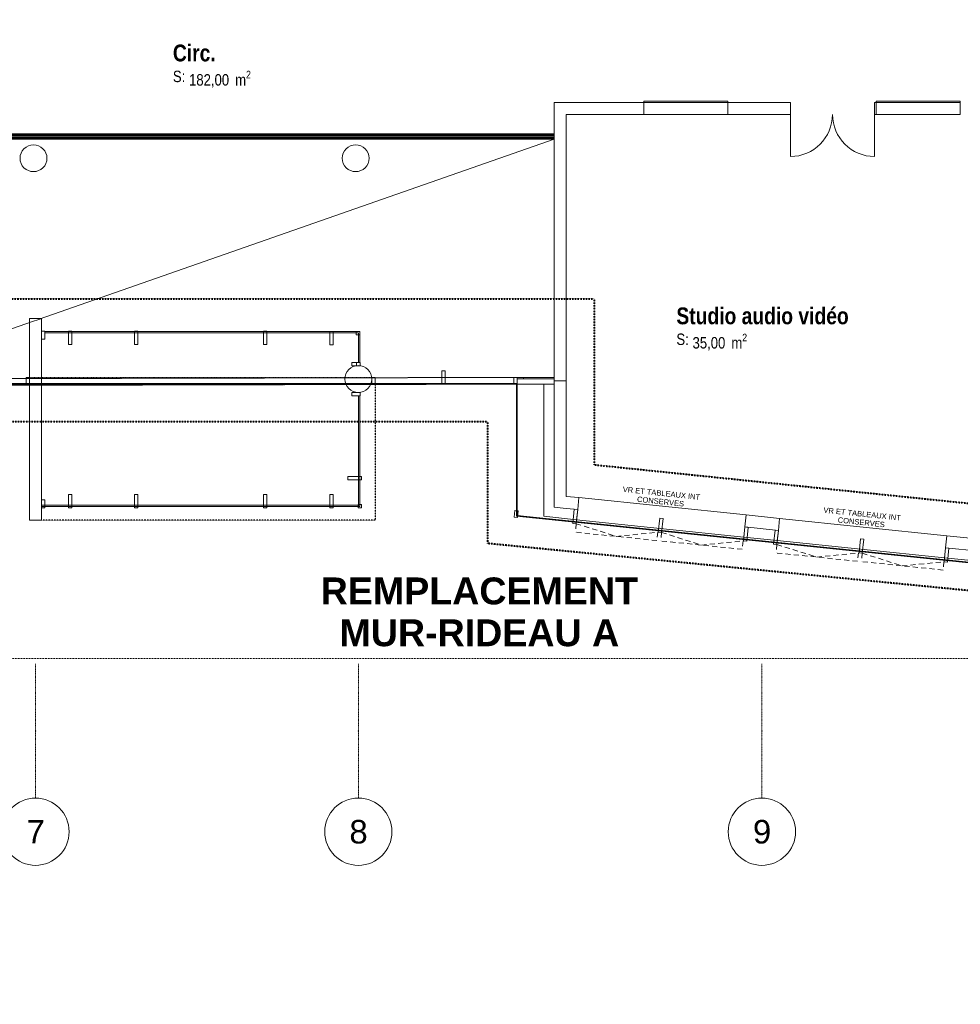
# Model space of a CAD drawing. Header units: millimetres. Extents: x -4899 to 185390, y -49258 to 65493.
# Tile 17 of 40: x 35955 to 49940, y -34614 to -19970. Entities that reach past the tile are written whole.
import ezdxf

# ---------------------------------------------------------------- set-up
doc = ezdxf.new("R2010")
doc.units = ezdxf.units.MM
doc.header["$MEASUREMENT"] = 0
for name, pattern in [('Points tirets', [6.702778, 3.527778, -1.763889, 0, -1.411111]), ('Tirets A', [2.2, 1.1, -1.1]), ('Tirets petits', [125, 75, -50]), ('Traits', [5.644444, 2.822222, -2.822222]), ('Wipeout_Contour', [1000, 0, -1000])]:
    doc.linetypes.add(name, pattern=pattern)
for name, color, linetype in [('1._R+1_1_0', 7, 'Continuous'), ('1._R+1_1_02-01 File _ Axe.Construction', 7, 'Continuous'), ('1._R+1_1_02-04 Mur.Construction', 7, 'Continuous'), ('1._R+1_1_02-05 Poteau.Construction', 7, 'Continuous'), ('1._R+1_1_02-06 Poutre.Construction', 7, 'Continuous'), ('1._R+1_1_02-14 Mur rideau.Construction', 7, 'Continuous'), ('1._R+1_1_06-03 Texte 1000ème 500ème.Texte', 7, 'Continuous'), ('1._R+1_1_08-01 2D Dessin général.2D', 7, 'Continuous'), ('1._R+1_1_08-01 contour hachures', 7, 'Continuous'), ('1._R+1_1_A-AREA-____-OTLN.Modèle IFC', 7, 'Continuous'), ('1._R+1_1_A-FLOR-HRAL-OTLN.Modèle IFC', 7, 'Continuous'), ('1._R+1_1_A-GLAZ-CWMG-OTLN.Modèle IFC', 7, 'Continuous'), ('1._R+1_1_A-WALL-____-OTLN.Modèle IFC', 7, 'Continuous'), ('1._R+1_1_Fenêtres ARCHICAD', 7, 'Continuous'), ('1._R+1_1_Portes ARCHICAD', 7, 'Continuous'), ('1._R+1_1_S-COLS-____-OTLN.Modèle IFC', 7, 'Continuous')]:
    doc.layers.add(name, color=color, linetype=linetype)
doc.styles.add('STYLE_GENERE_1', font='txt')
doc.styles.add('STYLE_GENERE_2', font='txt')
doc.styles.add('STYLE_GENERE_3', font='txt')
doc.styles.add('STYLE_GENERE_4', font='txt')

msp = doc.modelspace()

# ---------------------------------------------------------------- wipeouts: each hides what was drawn before it
at = {"color": 254, "linetype": 'Wipeout_Contour', "lineweight": 0, "ltscale": 496538.322106}
msp.add_wipeout([(101003, 15140), (-4899, 15140), (-4899, -49258), (100952, -49258), (100953, -39236), (101003, -39236)], dxfattribs=at).dxf.layer = '1._R+1_1_0'

# ---------------------------------------------------------------- next in the draw order: linework, layer by layer
at = {"layer": '1._R+1_1_02-01 File _ Axe.Construction', "color": 7, "linetype": 'Points tirets', "lineweight": 5}
for p, q in [((36190, -30547), (36190, -29547)), ((40990, -30547), (40990, -29547)), ((46990, -30547), (46990, -29547)), ((36190, -30547), (36190, -31547)), ((40990, -30547), (40990, -31547)), ((46990, -30547), (46990, -31547))]:
    msp.add_line(p, q, dxfattribs=at)
at = {"layer": '1._R+1_1_02-01 File _ Axe.Construction', "color": 7, "linetype": 'Continuous', "lineweight": 9}
for centre in [(36190, -32047), (40990, -32047), (46990, -32047)]:
    msp.add_circle(centre, 500, dxfattribs=at)
at = {"layer": '1._R+1_1_02-01 File _ Axe.Construction', "color": 7, "linetype": 'Points tirets', "lineweight": 5}
for p in [(36190, -30547), (36190, -30547), (40990, -30547), (40990, -30547), (46990, -30547), (46990, -30547)]:
    msp.add_point(p, dxfattribs=at)
at = {"layer": '1._R+1_1_02-04 Mur.Construction', "color": 7, "linetype": 'Continuous', "lineweight": 20}
for p, q in [((43900, -27040), (43900, -27221)), ((43900, -27040), (43900, -27221)), ((44251, -27257), (44269, -27078)), ((43900, -27221), (44080, -27240)), ((44080, -27240), (44251, -27257)), ((44235, -27407), (44251, -27257)), ((46737, -27514), (46756, -27335)), ((46722, -27664), (46737, -27514)), ((46737, -27514), (47235, -27566)), ((47235, -27566), (47253, -27387)), ((47219, -27715), (47235, -27566)), ((49722, -27823), (49740, -27644)), ((49706, -27972), (49722, -27823)), ((49722, -27823), (50219, -27874))]:
    msp.add_line(p, q, dxfattribs=at)
at = {"layer": '1._R+1_1_02-04 Mur.Construction', "color": 7, "linetype": 'Continuous', "lineweight": 20, "flags": 128}
for points in [[(43750, -25340), (43750, -27206)], [(43750, -27356), (43750, -27206)], [(43750, -27356), (44235, -27407)], [(46722, -27664), (47219, -27715)], [(49706, -27972), (50203, -28023)]]:
    msp.add_lwpolyline(points, dxfattribs=at)
at = {"layer": '1._R+1_1_02-04 Mur.Construction', "color": 7, "linetype": 'Continuous', "lineweight": 9, "flags": 128}
for points in [[(44269, -27078), (44080, -27059)], [(47253, -27387), (46756, -27335)], [(50237, -27695), (49740, -27644)]]:
    msp.add_lwpolyline(points, dxfattribs=at)
at = {"layer": '1._R+1_1_02-05 Poteau.Construction', "color": 7, "linetype": 'Continuous', "lineweight": 13, "flags": 128}
for points in [[(42233, -25390), (42283, -25390), (42283, -25190), (42233, -25190)], [(43307, -27370), (43357, -27375), (43367, -27275), (43317, -27270)], [(43307, -27370), (43357, -27375), (43367, -27275), (43317, -27270)]]:
    msp.add_lwpolyline(points, close=True, dxfattribs=at)
at = {"layer": '1._R+1_1_02-06 Poutre.Construction', "color": 7, "linetype": 'Tirets A', "lineweight": 9}
msp.add_line((43448, -25390), (43448, -25290), dxfattribs=at)
msp.add_line((43448, -25390), (43448, -25290), dxfattribs=at)
at = {"layer": '1._R+1_1_08-01 2D Dessin général.2D', "color": 7, "linetype": 'Tirets petits', "lineweight": 9}
for p, q in [((44229, -27466), (44216, -27592)), ((44229, -27466), (44822, -27654)), ((45428, -27717), (44216, -27592)), ((44822, -27654), (45446, -27593)), ((45441, -27593), (45428, -27717)), ((45499, -27596), (45486, -27722)), ((45499, -27596), (46092, -27784)), ((46698, -27847), (45486, -27722)), ((46092, -27784), (46716, -27723)), ((46711, -27723), (46698, -27847)), ((47213, -27775), (47200, -27900)), ((47213, -27775), (47806, -27963)), ((48412, -28025), (47200, -27900)), ((47806, -27963), (48430, -27902)), ((48425, -27901), (48412, -28025)), ((48483, -27905), (48471, -28030)), ((48483, -27905), (49077, -28093)), ((49683, -28155), (48471, -28030)), ((49077, -28093), (49700, -28032)), ((49695, -28031), (49683, -28155))]:
    msp.add_line(p, q, dxfattribs=at)
at = {"layer": '1._R+1_1_08-01 2D Dessin général.2D', "color": 7, "linetype": 'Traits', "lineweight": 9}
msp.add_line((58660, -29470), (34855, -29470), dxfattribs=at)
at = {"layer": '1._R+1_1_A-GLAZ-CWMG-OTLN.Modèle IFC', "color": 7, "linetype": 'Continuous', "lineweight": 18}
for p, q in [((41015, -25067), (40965, -25067)), ((40965, -25067), (40965, -25117)), ((40965, -25117), (41015, -25117)), ((41015, -25117), (41015, -25067))]:
    msp.add_line(p, q, dxfattribs=at)
at = {"layer": '1._R+1_1_A-WALL-____-OTLN.Modèle IFC', "color": 7, "linetype": 'Continuous', "lineweight": 20}
msp.add_line((49940, -21380), (49940, -21200), dxfattribs=at)
at = {"layer": '1._R+1_1_Fenêtres ARCHICAD', "color": 7, "linetype": 'Continuous', "lineweight": 5}
for p, q in [((49940, -21180), (49940, -21380)), ((44269, -27078), (46756, -27335)), ((44235, -27407), (46722, -27664)), ((47253, -27387), (49740, -27644)), ((47219, -27715), (49706, -27972))]:
    msp.add_line(p, q, dxfattribs=at)
at = {"layer": '1._R+1_1_Fenêtres ARCHICAD', "color": 7, "linetype": 'Continuous', "lineweight": 20}
for p, q in [((44251, -27257), (44269, -27078)), ((44235, -27407), (44251, -27257)), ((46737, -27514), (46756, -27335)), ((46722, -27664), (46737, -27514)), ((47235, -27566), (47253, -27387)), ((47219, -27715), (47235, -27566)), ((49722, -27823), (49740, -27644)), ((49706, -27972), (49722, -27823))]:
    msp.add_line(p, q, dxfattribs=at)
at = {"layer": '1._R+1_1_S-COLS-____-OTLN.Modèle IFC', "color": 7, "linetype": 'Continuous', "lineweight": 13, "flags": 128}
for points in [[(35960, -22030, 0.414214), (36160, -22230, 0.414214), (36360, -22030, 0.414214), (36160, -21830, 0.414214)], [(40750, -22030, 0.414214), (40950, -22230, 0.414214), (41150, -22030, 0.414214), (40950, -21830, 0.414214)], [(40790, -25315, 0.414214), (40990, -25515, 0.414214), (41190, -25315, 0.414214), (40990, -25115, 0.414214)]]:
    msp.add_lwpolyline(points, format="xyb", close=True, dxfattribs=at)

# ---------------------------------------------------------------- next in the draw order: texts
at = {"layer": '1._R+1_1_02-01 File _ Axe.Construction', "color": 7, "linetype": 'Continuous', "lineweight": 9, "char_height": 350, "attachment_point": 1, "style": 'STYLE_GENERE_4'}
for s, insert in [('\\A1;{\\pql;\\pt0;\\fArial|b0|i0|c0|p38;7}', (36057, -31872)), ('\\A1;{\\pql;\\pt0;\\fArial|b0|i0|c0|p38;8}', (40857, -31872)), ('\\A1;{\\pql;\\pt0;\\fArial|b0|i0|c0|p38;9}', (46857, -31872))]:
    msp.add_mtext(s, dxfattribs=dict(at, insert=insert))
at = {"layer": '1._R+1_1_06-03 Texte 1000ème 500ème.Texte', "color": 7, "linetype": 'Continuous', "lineweight": 9, "insert": (42789, -28780), "char_height": 400, "attachment_point": 5, "line_spacing_factor": 0.933591, "style": 'STYLE_GENERE_2'}
msp.add_mtext('\\A1;{\\pqc;\\fArial|b1|i0|c0|p38;REMPLACEMENT\\P\\pqc;\\fArial|b1|i0|c0|p38;MUR-RIDEAU \\fArial|b1|i0|c0|p38;A}', dxfattribs=at)
at = {"layer": '1._R+1_1_08-01 2D Dessin général.2D', "color": 7, "linetype": 'Continuous', "lineweight": 9, "insert": (45490, -27074), "char_height": 80, "width": 1730.98, "attachment_point": 5, "rotation": 354.1004, "line_spacing_factor": 0.933036, "style": 'STYLE_GENERE_4'}
msp.add_mtext('\\A1;{\\pqc;\\fArial|b0|i0|c0|p38;VR ET TABLEAUX INT CONSERVES}', dxfattribs=at)
at = {"layer": '1._R+1_1_A-AREA-____-OTLN.Modèle IFC', "color": 7, "linetype": 'Continuous', "lineweight": 9, "attachment_point": 1}
for s, insert, char_height, style in [('\\A1;{\\pql;\\pt0;\\fArial Narrow|b1|i0|c0|p34;Circ.}', (38233, -20340), 250, 'STYLE_GENERE_1'), ('\\A1;{\\pql;\\pt0;\\fArial Narrow|b0|i0|c0|p34;S: }', (38233, -20728), 170, 'STYLE_GENERE_3'), ('\\A1;{\\pql;\\pt0,100;\\fArial Narrow|b0|i0|c0|p34;182,00\\fArial Narrow|b0|i0|c0|p34;\\A1{\\H.66x;\\S^  ;}\\fArial Narrow|b0|i0|c0|p34; m\\fArial Narrow|b0|i0|c0|p34;\\A1{\\H.66x;\\S2^  ;}}', (38473, -20730), 170, 'STYLE_GENERE_3'), ('\\A1;{\\pql;\\pt0;\\fArial Narrow|b1|i0|c0|p34;Studio audio vidéo}', (45719, -24250), 250, 'STYLE_GENERE_1'), ('\\A1;{\\pql;\\pt0;\\fArial Narrow|b0|i0|c0|p34;S: }', (45719, -24638), 170, 'STYLE_GENERE_3'), ('\\A1;{\\pql;\\pt0,100;\\fArial Narrow|b0|i0|c0|p34;35,00\\fArial Narrow|b0|i0|c0|p34;\\A1{\\H.66x;\\S^  ;}\\fArial Narrow|b0|i0|c0|p34; m\\fArial Narrow|b0|i0|c0|p34;\\A1{\\H.66x;\\S2^  ;}}', (45959, -24641), 170, 'STYLE_GENERE_3')]:
    msp.add_mtext(s, dxfattribs=dict(at, insert=insert, char_height=char_height, style=style))

# ---------------------------------------------------------------- next in the draw order: wipeouts: each hides what was drawn before it
at = {"color": 254, "linetype": 'Wipeout_Contour', "lineweight": 0, "ltscale": 146572.466225}
msp.add_wipeout([(43900, -21380), (44080, -21380), (43900, -21200)], dxfattribs=at).dxf.layer = '1._R+1_1_A-WALL-____-OTLN.Modèle IFC'
at = {"color": 254, "linetype": 'Wipeout_Contour', "lineweight": 0, "ltscale": 206208.332267}
msp.add_wipeout([(46485, -21380), (47415, -21380), (47415, -21200), (46485, -21200)], dxfattribs=at).dxf.layer = '1._R+1_1_A-WALL-____-OTLN.Modèle IFC'
at = {"color": 254, "linetype": 'Wipeout_Contour', "lineweight": 0, "ltscale": 212519.358075}
msp.add_wipeout([(48665, -21380), (48690, -21380), (48690, -21200), (48665, -21200)], dxfattribs=at).dxf.layer = '1._R+1_1_A-WALL-____-OTLN.Modèle IFC'
at = {"color": 254, "linetype": 'Wipeout_Contour', "lineweight": 0, "ltscale": 178114.332942}
msp.add_wipeout([(36280, -27415), (36280, -24415), (36100, -24415), (36100, -27415)], dxfattribs=at).dxf.layer = '1._R+1_1_A-WALL-____-OTLN.Modèle IFC'

# ---------------------------------------------------------------- next in the draw order: linework, layer by layer
at = {"layer": '1._R+1_1_02-06 Poutre.Construction', "color": 7, "linetype": 'Tirets A', "lineweight": 9}
msp.add_line((36100, -25291), (41190, -25291), dxfattribs=at)
at = {"layer": '1._R+1_1_08-01 2D Dessin général.2D', "color": 7, "linetype": 'Traits', "lineweight": 25}
msp.add_line((41240, -27415), (36280, -27415), dxfattribs=at)
at = {"layer": '1._R+1_1_A-WALL-____-OTLN.Modèle IFC', "color": 7, "linetype": 'Continuous', "lineweight": 20}
for p, q in [((46485, -21380), (46485, -21200)), ((47415, -21380), (47415, -21200)), ((48665, -21380), (48665, -21200)), ((48690, -21380), (48690, -21200))]:
    msp.add_line(p, q, dxfattribs=at)
at = {"layer": '1._R+1_1_A-WALL-____-OTLN.Modèle IFC', "color": 7, "linetype": 'Continuous', "lineweight": 5}
for p, q in [((49940, -21200), (48690, -21200)), ((48690, -21380), (49940, -21380))]:
    msp.add_line(p, q, dxfattribs=at)
at = {"layer": '1._R+1_1_A-WALL-____-OTLN.Modèle IFC', "color": 7, "linetype": 'Continuous', "lineweight": 20, "flags": 128}
for points in [[(47415, -21200), (46485, -21200)], [(48690, -21200), (48665, -21200)], [(46485, -21380), (47415, -21380)], [(48665, -21380), (48690, -21380)], [(36280, -24415), (36100, -24415)], [(36100, -24415), (36100, -27415)], [(36280, -27415), (36280, -24415)], [(36100, -27415), (36280, -27415)]]:
    msp.add_lwpolyline(points, dxfattribs=at)
at = {"layer": '1._R+1_1_Fenêtres ARCHICAD', "color": 7, "linetype": 'Continuous', "lineweight": 5}
for p, q in [((46485, -21180), (46485, -21380)), ((48690, -21180), (49940, -21180)), ((48690, -21380), (48690, -21180)), ((49940, -21380), (48690, -21380))]:
    msp.add_line(p, q, dxfattribs=at)
at = {"layer": '1._R+1_1_Portes ARCHICAD', "color": 7, "linetype": 'Continuous', "lineweight": 5}
for p, q in [((47415, -21380), (47415, -22005)), ((48665, -21380), (48665, -22005))]:
    msp.add_line(p, q, dxfattribs=at)
for centre, start, end in [((47415, -21380), 270, 0), ((48665, -21380), 180, 270)]:
    msp.add_arc(centre, 625, start, end, dxfattribs=at)

# ---------------------------------------------------------------- next in the draw order: wipeouts: each hides what was drawn before it
at = {"color": 254, "linetype": 'Wipeout_Contour', "lineweight": 0, "ltscale": 146654.737486}
msp.add_wipeout([(43900, -21200), (44080, -21380), (44080, -21200)], dxfattribs=at).dxf.layer = '1._R+1_1_A-WALL-____-OTLN.Modèle IFC'

# ---------------------------------------------------------------- next in the draw order: linework, layer by layer
at = {"layer": '1._R+1_1_A-WALL-____-OTLN.Modèle IFC', "color": 7, "linetype": 'Continuous', "lineweight": 20, "flags": 128}
msp.add_lwpolyline([(43900, -21200), (43900, -21380)], dxfattribs=at)

# ---------------------------------------------------------------- next in the draw order: wipeouts: each hides what was drawn before it
at = {"color": 254, "linetype": 'Wipeout_Contour', "lineweight": 0, "ltscale": 185031.53972}
msp.add_wipeout([(36100, -25390), (41190, -25390), (41190, -25380), (36100, -25380)], dxfattribs=at).dxf.layer = '1._R+1_1_02-14 Mur rideau.Construction'
at = {"color": 254, "linetype": 'Wipeout_Contour', "lineweight": 0, "ltscale": 197894.075659}
msp.add_wipeout([(44080, -21380), (45235, -21380), (45235, -21200), (44080, -21200)], dxfattribs=at).dxf.layer = '1._R+1_1_A-WALL-____-OTLN.Modèle IFC'

# ---------------------------------------------------------------- next in the draw order: linework, layer by layer
at = {"layer": '1._R+1_1_02-05 Poteau.Construction', "color": 7, "linetype": 'Continuous', "lineweight": 13, "flags": 128}
msp.add_lwpolyline([(41190, -25391), (41240, -25391), (41240, -25291), (41190, -25291)], close=True, dxfattribs=at)
at = {"layer": '1._R+1_1_02-06 Poutre.Construction', "color": 7, "linetype": 'Tirets A', "lineweight": 9}
for p, q in [((34818, -25310), (43448, -25290)), ((34845, -25310), (43448, -25290)), ((36100, -25391), (36100, -25291)), ((41190, -25391), (41190, -25291)), ((34818, -25410), (43328, -25390)), ((34845, -25410), (43328, -25390)), ((36100, -25391), (41190, -25391))]:
    msp.add_line(p, q, dxfattribs=at)
at = {"layer": '1._R+1_1_02-14 Mur rideau.Construction', "color": 7, "linetype": 'Continuous', "lineweight": 20, "flags": 128}
for points in [[(41190, -25380), (36100, -25380)], [(36100, -25390), (41190, -25390)]]:
    msp.add_lwpolyline(points, dxfattribs=at)
at = {"layer": '1._R+1_1_08-01 2D Dessin général.2D', "color": 7, "linetype": 'Traits', "lineweight": 25}
msp.add_line((41240, -25391), (41240, -27415), dxfattribs=at)
at = {"layer": '1._R+1_1_A-WALL-____-OTLN.Modèle IFC', "color": 7, "linetype": 'Continuous', "lineweight": 20}
msp.add_line((45235, -21380), (45235, -21200), dxfattribs=at)
at = {"layer": '1._R+1_1_A-WALL-____-OTLN.Modèle IFC', "color": 7, "linetype": 'Continuous', "lineweight": 5}
for p, q in [((46485, -21200), (45235, -21200)), ((45235, -21380), (46485, -21380))]:
    msp.add_line(p, q, dxfattribs=at)
at = {"layer": '1._R+1_1_A-WALL-____-OTLN.Modèle IFC', "color": 7, "linetype": 'Continuous', "lineweight": 20, "flags": 128}
for points in [[(45235, -21200), (43900, -21200)], [(44080, -21380), (45235, -21380)]]:
    msp.add_lwpolyline(points, dxfattribs=at)
at = {"layer": '1._R+1_1_Fenêtres ARCHICAD', "color": 7, "linetype": 'Continuous', "lineweight": 5}
for p, q in [((45235, -21180), (46485, -21180)), ((45235, -21380), (45235, -21180)), ((46485, -21380), (45235, -21380))]:
    msp.add_line(p, q, dxfattribs=at)

# ---------------------------------------------------------------- next in the draw order: wipeouts: each hides what was drawn before it
at = {"color": 254, "linetype": 'Wipeout_Contour', "lineweight": 0, "ltscale": 199353.997018}
msp.add_wipeout([(43900, -21380), (43900, -25340), (44080, -25340), (44080, -21380)], dxfattribs=at).dxf.layer = '1._R+1_1_A-WALL-____-OTLN.Modèle IFC'

# ---------------------------------------------------------------- next in the draw order: linework, layer by layer
at = {"layer": '1._R+1_1_02-04 Mur.Construction', "color": 7, "linetype": 'Continuous', "lineweight": 20}
msp.add_line((43900, -25340), (43900, -27040), dxfattribs=at)
at = {"layer": '1._R+1_1_02-04 Mur.Construction', "color": 7, "linetype": 'Continuous', "lineweight": 20, "flags": 128}
for points in [[(43750, -25340), (43900, -25340)], [(43900, -25340), (44080, -25340)]]:
    msp.add_lwpolyline(points, dxfattribs=at)
at = {"layer": '1._R+1_1_02-04 Mur.Construction', "color": 7, "linetype": 'Continuous', "lineweight": 9, "flags": 128}
msp.add_lwpolyline([(44080, -27059), (44080, -25340)], dxfattribs=at)
at = {"layer": '1._R+1_1_08-01 2D Dessin général.2D', "color": 7, "linetype": 'Continuous', "lineweight": 9}
msp.add_line((33900, -25240), (43904, -21746), dxfattribs=at)
at = {"layer": '1._R+1_1_08-01 contour hachures', "color": 7, "linetype": 'Traits', "lineweight": 40, "flags": 128}
msp.add_lwpolyline([(34077, -24121), (44498, -24121), (44498, -26589), (59577, -28143), (59577, -28534), (87631, -28534), (87631, -27701), (89762, -27701), (89762, -28534), (88867, -28534), (88867, -29736), (58257, -29736), (58257, -29265), (42913, -27760), (42913, -25953), (41548, -25953), (35361, -25953), (35361, -29736), (30292, -29736), (30292, -28534), (34077, -28534)], close=True, dxfattribs=at)
at = {"layer": '1._R+1_1_A-FLOR-HRAL-OTLN.Modèle IFC', "color": 7, "linetype": 'Continuous', "lineweight": 18}
for p, q in [((33900, -21666), (43900, -21666)), ((33900, -21669), (43900, -21669)), ((43900, -21666), (43900, -21669)), ((43900, -21669), (43900, -21679)), ((33900, -21679), (43900, -21679)), ((33900, -21693), (43900, -21693)), ((33900, -21710), (43900, -21710)), ((33900, -21726), (43900, -21726)), ((33900, -21738), (43900, -21738)), ((33900, -21745), (43900, -21745)), ((33900, -21746), (43900, -21746)), ((43900, -21679), (43900, -21693)), ((43904, -21680), (43900, -21680)), ((43900, -21693), (43900, -21710)), ((43900, -21710), (43900, -21726)), ((43900, -21726), (43900, -21738)), ((43900, -21730), (43904, -21730)), ((43900, -21738), (43900, -21745)), ((43900, -21745), (43900, -21746)), ((43904, -21730), (43904, -21680))]:
    msp.add_line(p, q, dxfattribs=at)
at = {"layer": '1._R+1_1_A-WALL-____-OTLN.Modèle IFC', "color": 7, "linetype": 'Continuous', "lineweight": 20, "flags": 128}
for points in [[(43900, -21380), (43900, -25340)], [(44080, -25340), (44080, -21380)], [(44080, -25340), (43900, -25340)]]:
    msp.add_lwpolyline(points, dxfattribs=at)

# ---------------------------------------------------------------- next in the draw order: wipeouts: each hides what was drawn before it
at = {"color": 254, "linetype": 'Wipeout_Contour', "lineweight": 0, "ltscale": 201824.170419}
msp.add_wipeout([(43350, -25391), (43900, -25390), (43900, -25310), (43350, -25311)], dxfattribs=at).dxf.layer = '1._R+1_1_02-04 Mur.Construction'
at = {"color": 254, "linetype": 'Wipeout_Contour', "lineweight": 0, "ltscale": 183393.078811}
msp.add_wipeout([(40990, -24605), (36330, -24605), (36330, -24625), (40990, -24625)], dxfattribs=at).dxf.layer = '1._R+1_1_02-14 Mur rideau.Construction'
at = {"color": 254, "linetype": 'Wipeout_Contour', "lineweight": 0, "ltscale": 174421.119167}
msp.add_wipeout([(34805, -25390), (36100, -25390), (36100, -25380), (34805, -25380)], dxfattribs=at).dxf.layer = '1._R+1_1_02-14 Mur rideau.Construction'
at = {"color": 254, "linetype": 'Wipeout_Contour', "lineweight": 0, "ltscale": 147608.211407}
msp.add_wipeout([(40990, -27190), (41010, -27210), (41010, -27190)], dxfattribs=at).dxf.layer = '1._R+1_1_02-14 Mur rideau.Construction'
at = {"color": 254, "linetype": 'Wipeout_Contour', "lineweight": 0, "ltscale": 153750.071342}
msp.add_wipeout([(43350, -27345), (43340, -27344), (43340, -27354)], dxfattribs=at).dxf.layer = '1._R+1_1_02-14 Mur rideau.Construction'

# ---------------------------------------------------------------- next in the draw order: linework, layer by layer
at = {"layer": '1._R+1_1_02-04 Mur.Construction', "color": 7, "linetype": 'Continuous', "lineweight": 9}
msp.add_line((43900, -25310), (43350, -25311), dxfattribs=at)
at = {"layer": '1._R+1_1_02-04 Mur.Construction', "color": 7, "linetype": 'Continuous', "lineweight": 13, "flags": 128}
for points in [[(43900, -25290), (43350, -25291)], [(43350, -25311), (43350, -25291)], [(43350, -25391), (43350, -25311)], [(43900, -25310), (43900, -25290)], [(43900, -25390), (43900, -25310)]]:
    msp.add_lwpolyline(points, dxfattribs=at)
at = {"layer": '1._R+1_1_02-04 Mur.Construction', "color": 7, "linetype": 'Continuous', "lineweight": 20, "flags": 128}
msp.add_lwpolyline([(43350, -25391), (43900, -25390)], dxfattribs=at)
at = {"layer": '1._R+1_1_02-05 Poteau.Construction', "color": 7, "linetype": 'Continuous', "lineweight": 13, "flags": 128}
for points in [[(36330, -24600), (36280, -24600), (36280, -24720), (36330, -24720)], [(36680, -24800), (36730, -24800), (36730, -24600), (36680, -24600)], [(37713, -24600), (37663, -24600), (37663, -24800), (37713, -24800)], [(39628, -24600), (39578, -24600), (39578, -24800), (39628, -24800)], [(40565, -24805), (40615, -24805), (40615, -24605), (40565, -24605)], [(36050, -25391), (36100, -25391), (36100, -25291), (36050, -25291)], [(43300, -25391), (43350, -25391), (43350, -25291), (43300, -25291)]]:
    msp.add_lwpolyline(points, close=True, dxfattribs=at)
at = {"layer": '1._R+1_1_02-14 Mur rideau.Construction', "color": 7, "linetype": 'Continuous', "lineweight": 9, "flags": 128}
for points in [[(40990, -24605), (36330, -24605)], [(36330, -24605), (36330, -24625)], [(36330, -24625), (40990, -24625)]]:
    msp.add_lwpolyline(points, dxfattribs=at)
at = {"layer": '1._R+1_1_02-14 Mur rideau.Construction', "color": 7, "linetype": 'Continuous', "lineweight": 20, "flags": 128}
for points in [[(36100, -25380), (34805, -25380)], [(34805, -25390), (36100, -25390)]]:
    msp.add_lwpolyline(points, dxfattribs=at)

# ---------------------------------------------------------------- next in the draw order: wipeouts: each hides what was drawn before it
at = {"color": 254, "linetype": 'Wipeout_Contour', "lineweight": 0, "ltscale": 189075.450987}
msp.add_wipeout([(40990, -27190), (36280, -27190), (36280, -27210), (40990, -27210)], dxfattribs=at).dxf.layer = '1._R+1_1_02-14 Mur rideau.Construction'
at = {"color": 254, "linetype": 'Wipeout_Contour', "lineweight": 0, "ltscale": 233413.352892}
msp.add_wipeout([(43350, -27355), (58706, -28941), (58707, -28931), (43350, -27345)], dxfattribs=at).dxf.layer = '1._R+1_1_02-14 Mur rideau.Construction'

# ---------------------------------------------------------------- next in the draw order: linework, layer by layer
at = {"layer": '1._R+1_1_02-05 Poteau.Construction', "color": 7, "linetype": 'Continuous', "lineweight": 13, "flags": 128}
for points in [[(36680, -27230), (36730, -27230), (36730, -27030), (36680, -27030)], [(37663, -27230), (37713, -27230), (37713, -27030), (37663, -27030)], [(39578, -27230), (39628, -27230), (39628, -27030), (39578, -27030)], [(40565, -27230), (40615, -27230), (40615, -27030), (40565, -27030)], [(36280, -27230), (36330, -27230), (36330, -27110), (36280, -27110)], [(44179, -27461), (44229, -27466), (44251, -27257), (44201, -27252)], [(45450, -27591), (45499, -27596), (45521, -27387), (45471, -27382)], [(46716, -27723), (46766, -27728), (46787, -27520), (46737, -27514)], [(47163, -27770), (47213, -27775), (47235, -27566), (47185, -27561)], [(48434, -27900), (48483, -27905), (48505, -27696), (48455, -27691)], [(49700, -28032), (49750, -28037), (49771, -27828), (49722, -27823)]]:
    msp.add_lwpolyline(points, close=True, dxfattribs=at)
at = {"layer": '1._R+1_1_02-14 Mur rideau.Construction', "color": 7, "linetype": 'Continuous', "lineweight": 9, "flags": 128}
msp.add_lwpolyline([(36280, -27210), (36280, -27190)], dxfattribs=at)

# ---------------------------------------------------------------- next in the draw order: texts
at = {"layer": '1._R+1_1_08-01 2D Dessin général.2D', "color": 7, "linetype": 'Continuous', "lineweight": 9, "insert": (48474, -27383), "char_height": 80, "width": 1730.98, "attachment_point": 5, "rotation": 354.1004, "line_spacing_factor": 0.933036, "style": 'STYLE_GENERE_4'}
msp.add_mtext('\\A1;{\\pqc;\\fArial|b0|i0|c0|p38;VR ET TABLEAUX INT CONSERVES}', dxfattribs=at)

# ---------------------------------------------------------------- next in the draw order: wipeouts: each hides what was drawn before it
at = {"color": 254, "linetype": 'Wipeout_Contour', "lineweight": 0, "ltscale": 143451.028817}
msp.add_wipeout([(40990, -24625), (41010, -24605), (40990, -24605)], dxfattribs=at).dxf.layer = '1._R+1_1_02-14 Mur rideau.Construction'
at = {"color": 254, "linetype": 'Wipeout_Contour', "lineweight": 0, "ltscale": 150687.350449}
msp.add_wipeout([(43340, -25380), (43340, -25390), (43350, -25380)], dxfattribs=at).dxf.layer = '1._R+1_1_02-14 Mur rideau.Construction'
at = {"color": 254, "linetype": 'Wipeout_Contour', "lineweight": 0, "ltscale": 147603.988004}
msp.add_wipeout([(40990, -27210), (41010, -27210), (40990, -27190)], dxfattribs=at).dxf.layer = '1._R+1_1_02-14 Mur rideau.Construction'
at = {"color": 254, "linetype": 'Wipeout_Contour', "lineweight": 0, "ltscale": 153764.022461}
msp.add_wipeout([(43350, -27345), (43340, -27354), (43350, -27355)], dxfattribs=at).dxf.layer = '1._R+1_1_02-14 Mur rideau.Construction'

# ---------------------------------------------------------------- next in the draw order: linework, layer by layer
at = {"layer": '1._R+1_1_02-14 Mur rideau.Construction', "color": 7, "linetype": 'Continuous', "lineweight": 9, "flags": 128}
for points in [[(40990, -27190), (36280, -27190)], [(36280, -27210), (41010, -27210)], [(41010, -27210), (41010, -27190)]]:
    msp.add_lwpolyline(points, dxfattribs=at)
at = {"layer": '1._R+1_1_02-14 Mur rideau.Construction', "color": 7, "linetype": 'Continuous', "lineweight": 20, "flags": 128}
for points in [[(43340, -27354), (43340, -27344)], [(43340, -27354), (58706, -28941)], [(58707, -28931), (43350, -27345)]]:
    msp.add_lwpolyline(points, dxfattribs=at)

# ---------------------------------------------------------------- next in the draw order: wipeouts: each hides what was drawn before it
at = {"color": 254, "linetype": 'Wipeout_Contour', "lineweight": 0, "ltscale": 191764.387988}
msp.add_wipeout([(40990, -24625), (40990, -25067), (41010, -25067), (41010, -24625)], dxfattribs=at).dxf.layer = '1._R+1_1_02-14 Mur rideau.Construction'

# ---------------------------------------------------------------- next in the draw order: linework, layer by layer
at = {"layer": '1._R+1_1_02-05 Poteau.Construction', "color": 7, "linetype": 'Continuous', "lineweight": 13, "flags": 128}
msp.add_lwpolyline([(40895, -25117), (41015, -25117), (41015, -25067), (40895, -25067)], close=True, dxfattribs=at)
at = {"layer": '1._R+1_1_02-14 Mur rideau.Construction', "color": 7, "linetype": 'Continuous', "lineweight": 9, "flags": 128}
msp.add_lwpolyline([(41010, -25067), (40990, -25067)], dxfattribs=at)

# ---------------------------------------------------------------- next in the draw order: wipeouts: each hides what was drawn before it
at = {"color": 254, "linetype": 'Wipeout_Contour', "lineweight": 0, "ltscale": 143478.127807}
msp.add_wipeout([(40990, -24625), (41010, -24625), (41010, -24605)], dxfattribs=at).dxf.layer = '1._R+1_1_02-14 Mur rideau.Construction'
at = {"color": 254, "linetype": 'Wipeout_Contour', "lineweight": 0, "ltscale": 202967.078783}
msp.add_wipeout([(43340, -25390), (43340, -27344), (43350, -27345), (43350, -25390)], dxfattribs=at).dxf.layer = '1._R+1_1_02-14 Mur rideau.Construction'
at = {"color": 254, "linetype": 'Wipeout_Contour', "lineweight": 0, "ltscale": 195026.12687}
msp.add_wipeout([(41010, -27190), (41010, -25563), (40990, -25563), (40990, -27190)], dxfattribs=at).dxf.layer = '1._R+1_1_02-14 Mur rideau.Construction'

# ---------------------------------------------------------------- next in the draw order: linework, layer by layer
at = {"layer": '1._R+1_1_02-05 Poteau.Construction', "color": 7, "linetype": 'Continuous', "lineweight": 13, "flags": 128}
for points in [[(41010, -24655), (41010, -24605), (40960, -24605), (40960, -24655)], [(40895, -25563), (41015, -25563), (41015, -25513), (40895, -25513)], [(41035, -26815), (41035, -26765), (40835, -26765), (40835, -26815)], [(41035, -27231), (41035, -27181), (40985, -27181), (40985, -27231)]]:
    msp.add_lwpolyline(points, close=True, dxfattribs=at)
at = {"layer": '1._R+1_1_02-14 Mur rideau.Construction', "color": 7, "linetype": 'Continuous', "lineweight": 9, "flags": 128}
for points in [[(41010, -24605), (40990, -24605)], [(40990, -24625), (40990, -25067)], [(41010, -25067), (41010, -24605)], [(41010, -25563), (40990, -25563)], [(40990, -25563), (40990, -27190)], [(41010, -27190), (41010, -25563)]]:
    msp.add_lwpolyline(points, dxfattribs=at)

# ---------------------------------------------------------------- next in the draw order: wipeouts: each hides what was drawn before it
at = {"color": 254, "linetype": 'Wipeout_Contour', "lineweight": 0, "ltscale": 150700.675597}
msp.add_wipeout([(43340, -25390), (43350, -25390), (43350, -25380)], dxfattribs=at).dxf.layer = '1._R+1_1_02-14 Mur rideau.Construction'

# ---------------------------------------------------------------- next in the draw order: linework, layer by layer
at = {"layer": '1._R+1_1_02-14 Mur rideau.Construction', "color": 7, "linetype": 'Continuous', "lineweight": 20, "flags": 128}
for points in [[(43350, -25380), (43340, -25380)], [(43340, -25390), (43340, -27344)], [(43350, -27345), (43350, -25380)]]:
    msp.add_lwpolyline(points, dxfattribs=at)

# ---------------------------------------------------------------- next in the draw order: wipeouts: each hides what was drawn before it
at = {"color": 254, "linetype": 'Wipeout_Contour', "lineweight": 0, "ltscale": 197197.276533}
msp.add_wipeout([(43340, -25380), (41175, -25380), (41175, -25390), (43340, -25390)], dxfattribs=at).dxf.layer = '1._R+1_1_02-14 Mur rideau.Construction'

# ---------------------------------------------------------------- next in the draw order: linework, layer by layer
at = {"layer": '1._R+1_1_02-14 Mur rideau.Construction', "color": 7, "linetype": 'Continuous', "lineweight": 20, "flags": 128}
for points in [[(43340, -25380), (41175, -25380)], [(41175, -25390), (43340, -25390)]]:
    msp.add_lwpolyline(points, dxfattribs=at)

doc.saveas('drawing.dxf')
